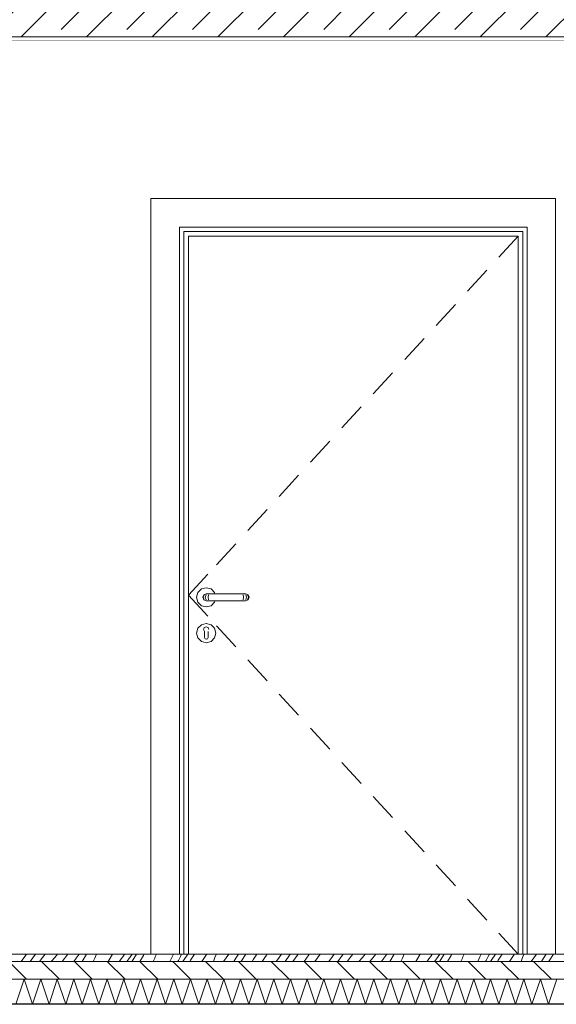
# Model space of a CAD drawing. Header units: millimetres. Extents: x 92668 to 123324, y -8921 to 14506.
# Tile 59 of 133: x 101138 to 102641, y 8530 to 11288. Entities that reach past the tile are written whole.
import ezdxf

# ---------------------------------------------------------------- set-up
doc = ezdxf.new("R2010")
doc.units = ezdxf.units.MM
doc.header["$MEASUREMENT"] = 0
doc.linetypes.add('Przerywana', pattern=[240, 120, -120])
doc.linetypes.add('Wipeout_Contour', pattern=[1000, 0, -1000])
for name, color, linetype, lineweight, true_color in [('0_Nr_pióra__85', 7, 'Continuous', 13, 0x80c2ff), ('Nowe_A-Wymiary-Zewnętrzne_Nr_pióra__45', 7, 'Continuous', 15, 0x40a5ff), ('Nowe_A-Wymiary-Zewnętrzne_Nr_pióra__85', 7, 'Continuous', 13, 0x80c2ff)]:
    doc.layers.add(name, color=color, linetype=linetype, lineweight=lineweight, true_color=true_color)
for name, color, linetype in [('Nowe_A-Posadzki', 7, 'Continuous'), ('Nowe_A-Stropy', 7, 'Continuous'), ('Nowe_A-Wymiary-Zewnętrzne', 7, 'Continuous'), ('Nowe_A-Ściany-Działowe', 7, 'Continuous'), ('Nowe_Drzwi Archicad', 7, 'Continuous')]:
    doc.layers.add(name, color=color, linetype=linetype)
for name, color, linetype, lineweight in [('Nowe_A-Posadzki_Nr_pióra__174', 7, 'Continuous', 5), ('Nowe_A-Posadzki_Nr_pióra__175', 7, 'Continuous', 5), ('Nowe_A-Posadzki_Nr_pióra__9', 7, 'Continuous', 13), ('Nowe_A-Stropy_Nr_pióra__29', 7, 'Continuous', 25), ('Nowe_A-Stropy_Nr_pióra__49', 7, 'Continuous', 15), ('Nowe_A-Stropy_Nr_pióra__9', 7, 'Continuous', 13), ('Nowe_A-Wymiary-Zewnętrzne_Nr_pióra__46', 5, 'Continuous', 15), ('Nowe_Drzwi Archicad_Nr_pióra__3', 7, 'Continuous', 13)]:
    doc.layers.add(name, color=color, linetype=linetype, lineweight=lineweight)
doc.styles.add('STYL_AUTOMATYCZNY_2', font='arial.ttf')
doc.dimstyles.new('STYL_AUTOMATYCZNY__1', dxfattribs={"dimtxt": 125, "dimasz": 47.5, "dimexe": 0.18, "dimexo": 20, "dimgap": 0, "dimtad": 1, "dimdec": 1, "dimlfac": 0.1, "dimzin": 0, "dimdsep": 46, "dimtxsty": 'STYL_AUTOMATYCZNY_2', "dimblk": 'ARROWHEAD_11', "dimblk1": 'ARROWHEAD_11', "dimblk2": 'ARROWHEAD_11', "dimcen": 0.09, "dimclrd": 256, "dimclre": 256, "dimclrt": 5, "dimadec": 1, "dimazin": 0, "dimtfac": 1, "dimtdec": 4, "dimtmove": 0, "dimatfit": 3, "dimfxl": 0, "dimtolj": 1, "dimtzin": 0, "dimarcsym": 0})

# ---------------------------------------------------------------- blocks, each defined once
blk = doc.blocks.new('ElemPrzekroju_35')
at = {"layer": 'Nowe_A-Stropy_Nr_pióra__29', "color": 7, "linetype": 'Continuous', "lineweight": 25, "flags": 128}
blk.add_lwpolyline([(107317.6, 8530), (103407.6, 8530), (103292.6, 8530), (99177.6, 8530), (99167.6, 8530)], dxfattribs=at)
blk = doc.blocks.new('ElemPrzekroju_39')
at = {"layer": 'Nowe_A-Stropy', "linetype": 'Continuous', "lineweight": 0, "true_color": 0x000000}
h = blk.add_hatch(dxfattribs=at)
h.set_pattern_fill('Beton_zbrojony', color=18, style=0, pattern_type=2)
h.set_pattern_definition([(45, (0, 0), (-91.92388, 91.92388), []), (45, (-45.96, 45.96), (-91.92388, 91.92388), [97.5, -32.5])])
h.paths.add_polyline_path([(99167.6, 11240), (99177.6, 11240), (103282.6, 11240), (103417.6, 11240), (107307.6, 11240), (107317.6, 11240), (107317.6, 11440), (99167.6, 11440)])
h = blk.add_hatch(dxfattribs=at)
h.set_pattern_fill('Tynk', color=18, style=0, pattern_type=2)
h.set_pattern_definition([(0, (0, 0), (0, 86.60254), [0, -50]), (0, (25, 43.3), (0, 86.60254), [0, -50])])
h.paths.add_polyline_path([(99177.6, 11230), (103282.6, 11230), (103282.6, 11240), (99177.6, 11240)])
at = {"layer": 'Nowe_A-Stropy_Nr_pióra__49', "color": 7, "linetype": 'Continuous', "lineweight": 15}
blk.add_line((103282.6, 11230), (99177.6, 11230), dxfattribs=at)
at = {"layer": 'Nowe_A-Stropy_Nr_pióra__9', "color": 7, "linetype": 'Continuous', "lineweight": 13}
blk.add_line((103282.6, 11240), (99177.6, 11240), dxfattribs=at)
blk = doc.blocks.new('ElemPrzekroju_78')
at = {"color": 254, "linetype": 'Wipeout_Contour', "lineweight": 0, "ltscale": 1215685.37890282}
blk.add_wipeout([(99177.6, 11230), (99177.6, 9595), (99207.6, 9595), (99207.6, 9570), (99177.6, 9570), (99177.6, 8670), (101505.6, 8670), (101505.6, 10787), (102639.6, 10787), (102639.6, 8670), (103282.6, 8670), (103282.6, 11230)], dxfattribs=at).dxf.layer = 'Nowe_A-Ściany-Działowe'
blk = doc.blocks.new('ElemPrzekroju_79')
at = {"layer": 'Nowe_Drzwi Archicad_Nr_pióra__3', "color": 7, "linetype": 'Continuous', "lineweight": 13}
for p, q in [((102446.7, 10586.3), (102392.5, 10527.3)), ((102358.7, 10490.5), (102304.6, 10431.6)), ((102270.8, 10394.8), (102216.7, 10335.9)), ((102182.8, 10299), (102128.7, 10240.1)), ((102094.9, 10203.3), (102040.8, 10144.4)), ((102007, 10107.5), (101952.9, 10048.6)), ((101919, 10011.8), (101864.9, 9952.9)), ((101831.1, 9916.1), (101777, 9857.1)), ((101743.2, 9820.3), (101689, 9761.4)), ((101831.1, 9435.9), (101777, 9494.9)), ((101919, 9340.2), (101864.9, 9399.1)), ((102007, 9244.5), (101952.9, 9303.4)), ((102094.9, 9148.7), (102040.8, 9207.6)), ((102182.8, 9053), (102128.7, 9111.9)), ((102270.8, 8957.2), (102216.7, 9016.1)), ((102358.7, 8861.5), (102304.6, 8920.4)), ((102446.7, 8765.7), (102392.5, 8824.7))]:
    blk.add_line(p, q, dxfattribs=at)
at = {"color": 254, "linetype": 'Wipeout_Contour', "lineweight": 0, "ltscale": 408229.048141}
blk.add_wipeout([(101597.6, 10695), (101585.6, 10707), (101585.6, 8670), (101597.6, 8670)], dxfattribs=at).dxf.layer = 'Nowe_Drzwi Archicad'
at = {"color": 254, "linetype": 'Wipeout_Contour', "lineweight": 0, "ltscale": 412059.657573}
blk.add_wipeout([(102547.6, 10695), (102547.6, 8670), (102559.6, 8670), (102559.6, 10707)], dxfattribs=at).dxf.layer = 'Nowe_Drzwi Archicad'
at = {"color": 254, "linetype": 'Wipeout_Contour', "lineweight": 0, "ltscale": 1940282.730424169}
blk.add_wipeout([(101637.2, 9683.5), (101633.6, 9670), (101637.2, 9656.5), (101647.1, 9646.6), (101660.6, 9643), (101674.1, 9646.6), (101684, 9656.5), (101684.9, 9660), (101660.6, 9660), (101653.5, 9662.9), (101650.6, 9670), (101653.5, 9677.1), (101660.6, 9680), (101675.6, 9680), (101684.9, 9680), (101684, 9683.5), (101674.1, 9693.4), (101660.6, 9697), (101647.1, 9693.4)], dxfattribs=at).dxf.layer = 'Nowe_Drzwi Archicad'
at = {"color": 254, "linetype": 'Wipeout_Contour', "lineweight": 0, "ltscale": 612728.367419}
blk.add_wipeout([(101668.1, 9579.7), (101665.6, 9574.4), (101665.6, 9572.9), (101683.9, 9583.4), (101674.1, 9593.3), (101667.3, 9581.6)], dxfattribs=at).dxf.layer = 'Nowe_Drzwi Archicad'
at = {"color": 254, "linetype": 'Wipeout_Contour', "lineweight": 0, "ltscale": 410528.057229}
blk.add_wipeout([(102559.6, 10707), (101585.6, 10707), (101597.6, 10695), (102547.6, 10695)], dxfattribs=at).dxf.layer = 'Nowe_Drzwi Archicad'
at = {"color": 254, "linetype": 'Wipeout_Contour', "lineweight": 0, "ltscale": 408445.796155}
blk.add_wipeout([(101652.3, 9670), (101650.6, 9670), (101653.5, 9662.9), (101655.1, 9662.9)], dxfattribs=at).dxf.layer = 'Nowe_Drzwi Archicad'
at = {"color": 254, "linetype": 'Wipeout_Contour', "lineweight": 0, "ltscale": 408501.772001}
blk.add_wipeout([(101665.6, 9572.9), (101665.6, 9570), (101687.5, 9570), (101683.9, 9583.4)], dxfattribs=at).dxf.layer = 'Nowe_Drzwi Archicad'
at = {"color": 254, "linetype": 'Wipeout_Contour', "lineweight": 0, "ltscale": 408055.565546}
blk.add_wipeout([(101505.6, 8670), (101585.6, 8670), (101585.6, 10707), (101505.6, 10787)], dxfattribs=at).dxf.layer = 'Nowe_Drzwi Archicad'
at = {"color": 254, "linetype": 'Wipeout_Contour', "lineweight": 0, "ltscale": 412252.407159}
blk.add_wipeout([(102639.6, 10787), (102559.6, 10707), (102559.6, 8670), (102639.6, 8670)], dxfattribs=at).dxf.layer = 'Nowe_Drzwi Archicad'
at = {"color": 254, "linetype": 'Wipeout_Contour', "lineweight": 0, "ltscale": 408469.690015}
blk.add_wipeout([(101660.6, 9680), (101653.5, 9677.1), (101655.1, 9677.1), (101661.7, 9680)], dxfattribs=at).dxf.layer = 'Nowe_Drzwi Archicad'
at = {"color": 254, "linetype": 'Wipeout_Contour', "lineweight": 0, "ltscale": 408463.223826}
blk.add_wipeout([(101653.5, 9662.9), (101660.6, 9660), (101661.7, 9660), (101655.1, 9662.9)], dxfattribs=at).dxf.layer = 'Nowe_Drzwi Archicad'
at = {"color": 254, "linetype": 'Wipeout_Contour', "lineweight": 0, "ltscale": 408498.857554}
blk.add_wipeout([(101665.6, 9570), (101665.6, 9567.1), (101683.9, 9556.5), (101687.5, 9570)], dxfattribs=at).dxf.layer = 'Nowe_Drzwi Archicad'
at = {"color": 254, "linetype": 'Wipeout_Contour', "lineweight": 0, "ltscale": 410547.323593}
blk.add_wipeout([(101505.6, 10787), (101585.6, 10707), (102559.6, 10707), (102639.6, 10787)], dxfattribs=at).dxf.layer = 'Nowe_Drzwi Archicad'
at = {"color": 254, "linetype": 'Wipeout_Contour', "lineweight": 0, "ltscale": 408272.33562}
blk.add_wipeout([(101597.6, 8670), (101610.6, 8670), (101610.6, 10670), (101597.6, 10670)], dxfattribs=at).dxf.layer = 'Nowe_Drzwi Archicad'
at = {"color": 254, "linetype": 'Wipeout_Contour', "lineweight": 0, "ltscale": 412003.455764}
blk.add_wipeout([(102534.6, 8670), (102547.6, 8670), (102547.6, 10670), (102534.6, 10670)], dxfattribs=at).dxf.layer = 'Nowe_Drzwi Archicad'
at = {"color": 254, "linetype": 'Wipeout_Contour', "lineweight": 0, "ltscale": 408448.474644}
blk.add_wipeout([(101653.5, 9677.1), (101650.6, 9670), (101652.3, 9670), (101655.1, 9677.1)], dxfattribs=at).dxf.layer = 'Nowe_Drzwi Archicad'
at = {"color": 254, "linetype": 'Wipeout_Contour', "lineweight": 0, "ltscale": 510585.149565}
blk.add_wipeout([(101666, 9585.1), (101667.3, 9581.6), (101674.1, 9593.3), (101660.6, 9596.9), (101660.6, 9587.4)], dxfattribs=at).dxf.layer = 'Nowe_Drzwi Archicad'
at = {"color": 254, "linetype": 'Wipeout_Contour', "lineweight": 0, "ltscale": 408482.792114}
blk.add_wipeout([(101665.6, 9567.1), (101665.6, 9561.3), (101674.1, 9546.7), (101683.9, 9556.5)], dxfattribs=at).dxf.layer = 'Nowe_Drzwi Archicad'
at = {"layer": 'Nowe_Drzwi Archicad_Nr_pióra__3', "color": 7, "linetype": 'Continuous', "lineweight": 13}
for p, q in [((101505.6, 10787), (101505.6, 8670)), ((102639.6, 10787), (101505.6, 10787)), ((102639.6, 8670), (102639.6, 10787)), ((101637.2, 9683.5), (101633.6, 9670)), ((101633.6, 9670), (101637.2, 9656.5)), ((102534.6, 8670), (102480.5, 8728.9))]:
    blk.add_line(p, q, dxfattribs=at)
at = {"color": 254, "linetype": 'Wipeout_Contour', "lineweight": 0, "ltscale": 821037.880952}
blk.add_wipeout([(101597.6, 10695), (101597.6, 10670), (101610.6, 10670), (101610.6, 10682), (102534.6, 10682), (102534.6, 10670), (102547.6, 10670), (102547.6, 10695)], dxfattribs=at).dxf.layer = 'Nowe_Drzwi Archicad'
at = {"color": 254, "linetype": 'Wipeout_Contour', "lineweight": 0, "ltscale": 408459.238269}
blk.add_wipeout([(101657.8, 9670), (101652.3, 9670), (101655.1, 9662.9), (101659.9, 9662.9)], dxfattribs=at).dxf.layer = 'Nowe_Drzwi Archicad'
at = {"color": 254, "linetype": 'Wipeout_Contour', "lineweight": 0, "ltscale": 408520.433545}
blk.add_wipeout([(101684, 9583.5), (101674.1, 9593.4), (101674.1, 9593.3), (101683.9, 9583.4)], dxfattribs=at).dxf.layer = 'Nowe_Drzwi Archicad'
at = {"color": 254, "linetype": 'Wipeout_Contour', "lineweight": 0, "ltscale": 612678.373322}
blk.add_wipeout([(101660.6, 9543.1), (101674.1, 9546.7), (101665.6, 9561.3), (101665.6, 9557.5), (101664.1, 9554), (101660.6, 9552.5)], dxfattribs=at).dxf.layer = 'Nowe_Drzwi Archicad'
at = {"layer": 'Nowe_Drzwi Archicad_Nr_pióra__3', "color": 7, "linetype": 'Continuous', "lineweight": 13}
for p, q in [((101585.6, 8670), (101585.6, 10707)), ((101585.6, 10707), (102559.6, 10707)), ((102559.6, 10707), (102559.6, 8670)), ((101597.6, 8670), (101597.6, 10695)), ((101597.6, 10695), (102547.6, 10695)), ((101610.6, 8670), (101610.6, 10682)), ((101610.6, 10682), (102534.6, 10682)), ((102534.6, 10682), (102480.5, 10623.1)), ((102534.6, 10682), (102534.6, 8670)), ((102547.6, 10695), (102547.6, 8670))]:
    blk.add_line(p, q, dxfattribs=at)
at = {"color": 254, "linetype": 'Wipeout_Contour', "lineweight": 0, "ltscale": 408480.29426}
blk.add_wipeout([(101655.1, 9677.1), (101659.9, 9677.1), (101665, 9680), (101661.7, 9680)], dxfattribs=at).dxf.layer = 'Nowe_Drzwi Archicad'
at = {"color": 254, "linetype": 'Wipeout_Contour', "lineweight": 0, "ltscale": 408473.828235}
blk.add_wipeout([(101655.1, 9662.9), (101661.7, 9660), (101665, 9660), (101659.9, 9662.9)], dxfattribs=at).dxf.layer = 'Nowe_Drzwi Archicad'
at = {"color": 254, "linetype": 'Wipeout_Contour', "lineweight": 0, "ltscale": 510533.088343}
blk.add_wipeout([(101655.2, 9585.1), (101660.6, 9587.4), (101660.6, 9596.9), (101647.2, 9593.3), (101653.9, 9581.6)], dxfattribs=at).dxf.layer = 'Nowe_Drzwi Archicad'
at = {"color": 254, "linetype": 'Wipeout_Contour', "lineweight": 0, "ltscale": 408542.88534}
blk.add_wipeout([(101687.6, 9570), (101684, 9583.5), (101683.9, 9583.4), (101687.5, 9570)], dxfattribs=at).dxf.layer = 'Nowe_Drzwi Archicad'
at = {"color": 254, "linetype": 'Wipeout_Contour', "lineweight": 0, "ltscale": 408461.916674}
blk.add_wipeout([(101652.3, 9670), (101657.8, 9670), (101659.9, 9677.1), (101655.1, 9677.1)], dxfattribs=at).dxf.layer = 'Nowe_Drzwi Archicad'
at = {"color": 254, "linetype": 'Wipeout_Contour', "lineweight": 0, "ltscale": 408476.491897}
blk.add_wipeout([(101674.1, 9593.4), (101660.6, 9597), (101660.6, 9596.9), (101674.1, 9593.3)], dxfattribs=at).dxf.layer = 'Nowe_Drzwi Archicad'
at = {"color": 254, "linetype": 'Wipeout_Contour', "lineweight": 0, "ltscale": 408537.835547}
blk.add_wipeout([(101684, 9556.5), (101687.6, 9570), (101687.5, 9570), (101683.9, 9556.5)], dxfattribs=at).dxf.layer = 'Nowe_Drzwi Archicad'
at = {"color": 254, "linetype": 'Wipeout_Contour', "lineweight": 0, "ltscale": 408484.760311}
blk.add_wipeout([(101657.8, 9670), (101659.9, 9662.9), (101667.1, 9662.9), (101666, 9670)], dxfattribs=at).dxf.layer = 'Nowe_Drzwi Archicad'
at = {"color": 254, "linetype": 'Wipeout_Contour', "lineweight": 0, "ltscale": 408506.635206}
blk.add_wipeout([(101674.1, 9546.6), (101684, 9556.5), (101683.9, 9556.5), (101674.1, 9546.7)], dxfattribs=at).dxf.layer = 'Nowe_Drzwi Archicad'
at = {"layer": 'Nowe_Drzwi Archicad_Nr_pióra__3', "color": 7, "linetype": 'Continuous', "lineweight": 13}
for p, q in [((101687.6, 9570), (101684, 9583.5)), ((101743.2, 9531.7), (101689, 9590.6))]:
    blk.add_line(p, q, dxfattribs=at)
at = {"color": 254, "linetype": 'Wipeout_Contour', "lineweight": 0, "ltscale": 408500.264588}
blk.add_wipeout([(101665, 9680), (101659.9, 9677.1), (101667.1, 9677.1), (101669.9, 9680)], dxfattribs=at).dxf.layer = 'Nowe_Drzwi Archicad'
at = {"color": 254, "linetype": 'Wipeout_Contour', "lineweight": 0, "ltscale": 408493.798869}
blk.add_wipeout([(101659.9, 9662.9), (101665, 9660), (101669.9, 9660), (101667.1, 9662.9)], dxfattribs=at).dxf.layer = 'Nowe_Drzwi Archicad'
at = {"color": 254, "linetype": 'Wipeout_Contour', "lineweight": 0, "ltscale": 612622.66038}
blk.add_wipeout([(101647.2, 9546.7), (101660.6, 9543.1), (101660.6, 9552.5), (101657.1, 9554), (101655.6, 9557.5), (101655.6, 9561.3)], dxfattribs=at).dxf.layer = 'Nowe_Drzwi Archicad'
at = {"color": 254, "linetype": 'Wipeout_Contour', "lineweight": 0, "ltscale": 408487.438559}
blk.add_wipeout([(101659.9, 9677.1), (101657.8, 9670), (101666, 9670), (101667.1, 9677.1)], dxfattribs=at).dxf.layer = 'Nowe_Drzwi Archicad'
at = {"color": 254, "linetype": 'Wipeout_Contour', "lineweight": 0, "ltscale": 408457.640759}
blk.add_wipeout([(101660.6, 9543), (101674.1, 9546.6), (101674.1, 9546.7), (101660.6, 9543.1)], dxfattribs=at).dxf.layer = 'Nowe_Drzwi Archicad'
at = {"layer": 'Nowe_Drzwi Archicad_Nr_pióra__3', "color": 7, "linetype": 'Continuous', "lineweight": 13}
for p, q in [((101647.1, 9693.4), (101637.2, 9683.5)), ((101637.2, 9656.5), (101647.1, 9646.6)), ((101684, 9556.5), (101687.6, 9570))]:
    blk.add_line(p, q, dxfattribs=at)
at = {"color": 254, "linetype": 'Wipeout_Contour', "lineweight": 0, "ltscale": 408516.465203}
blk.add_wipeout([(101666, 9670), (101667.1, 9662.9), (101674.9, 9662.9), (101674.6, 9670)], dxfattribs=at).dxf.layer = 'Nowe_Drzwi Archicad'
at = {"color": 254, "linetype": 'Wipeout_Contour', "lineweight": 0, "ltscale": 408388.638641}
blk.add_wipeout([(101655.6, 9561.3), (101655.6, 9567.1), (101637.3, 9556.5), (101647.2, 9546.7)], dxfattribs=at).dxf.layer = 'Nowe_Drzwi Archicad'
at = {"color": 254, "linetype": 'Wipeout_Contour', "lineweight": 0, "ltscale": 408525.756124}
blk.add_wipeout([(101669.9, 9680), (101667.1, 9677.1), (101674.9, 9677.1), (101675.6, 9680)], dxfattribs=at).dxf.layer = 'Nowe_Drzwi Archicad'
at = {"color": 254, "linetype": 'Wipeout_Contour', "lineweight": 0, "ltscale": 408519.290797}
blk.add_wipeout([(101667.1, 9662.9), (101669.9, 9660), (101675.6, 9660), (101674.9, 9662.9)], dxfattribs=at).dxf.layer = 'Nowe_Drzwi Archicad'
at = {"color": 254, "linetype": 'Wipeout_Contour', "lineweight": 0, "ltscale": 612604.430052}
blk.add_wipeout([(101653.1, 9579.7), (101653.9, 9581.6), (101647.2, 9593.3), (101637.3, 9583.4), (101655.6, 9572.9), (101655.6, 9574.4)], dxfattribs=at).dxf.layer = 'Nowe_Drzwi Archicad'
at = {"color": 254, "linetype": 'Wipeout_Contour', "lineweight": 0, "ltscale": 408403.969482}
blk.add_wipeout([(101647.1, 9546.6), (101660.6, 9543), (101660.6, 9543.1), (101647.2, 9546.7)], dxfattribs=at).dxf.layer = 'Nowe_Drzwi Archicad'
at = {"layer": 'Nowe_Drzwi Archicad_Nr_pióra__3', "color": 7, "linetype": 'Continuous', "lineweight": 13}
for p, q in [((101660.6, 9697), (101647.1, 9693.4)), ((101647.1, 9646.6), (101660.6, 9643))]:
    blk.add_line(p, q, dxfattribs=at)
at = {"color": 254, "linetype": 'Wipeout_Contour', "lineweight": 0, "ltscale": 408519.143255}
blk.add_wipeout([(101667.1, 9677.1), (101666, 9670), (101674.6, 9670), (101674.9, 9677.1)], dxfattribs=at).dxf.layer = 'Nowe_Drzwi Archicad'
at = {"color": 254, "linetype": 'Wipeout_Contour', "lineweight": 0, "ltscale": 408422.822923}
blk.add_wipeout([(101660.6, 9597), (101647.1, 9593.4), (101647.2, 9593.3), (101660.6, 9596.9)], dxfattribs=at).dxf.layer = 'Nowe_Drzwi Archicad'
at = {"color": 254, "linetype": 'Wipeout_Contour', "lineweight": 0, "ltscale": 408360.016204}
blk.add_wipeout([(101637.2, 9556.5), (101647.1, 9546.6), (101647.2, 9546.7), (101637.3, 9556.5)], dxfattribs=at).dxf.layer = 'Nowe_Drzwi Archicad'
at = {"layer": 'Nowe_Drzwi Archicad_Nr_pióra__3', "color": 7, "linetype": 'Continuous', "lineweight": 13}
for p, q in [((101653.5, 9677.1), (101650.6, 9670)), ((101650.6, 9670), (101653.5, 9662.9)), ((101655.1, 9677.1), (101652.3, 9670)), ((101652.3, 9670), (101655.1, 9662.9)), ((101660.6, 9680), (101653.5, 9677.1)), ((101653.5, 9662.9), (101660.6, 9660)), ((101659.9, 9677.1), (101657.8, 9670)), ((101657.8, 9670), (101659.9, 9662.9))]:
    blk.add_line(p, q, dxfattribs=at)
at = {"color": 254, "linetype": 'Wipeout_Contour', "lineweight": 0, "ltscale": 408695.576216}
blk.add_wipeout([(101674.6, 9670), (101674.9, 9662.9), (101756.3, 9662.9), (101756.6, 9670)], dxfattribs=at).dxf.layer = 'Nowe_Drzwi Archicad'
at = {"color": 254, "linetype": 'Wipeout_Contour', "lineweight": 0, "ltscale": 408378.667055}
blk.add_wipeout([(101655.6, 9567.1), (101655.6, 9570), (101633.7, 9570), (101637.3, 9556.5)], dxfattribs=at).dxf.layer = 'Nowe_Drzwi Archicad'
at = {"color": 254, "linetype": 'Wipeout_Contour', "lineweight": 0, "ltscale": 408700.146919}
blk.add_wipeout([(101674.9, 9677.1), (101756.3, 9677.1), (101755.6, 9680), (101675.6, 9680)], dxfattribs=at).dxf.layer = 'Nowe_Drzwi Archicad'
at = {"color": 254, "linetype": 'Wipeout_Contour', "lineweight": 0, "ltscale": 408693.684341}
blk.add_wipeout([(101674.9, 9662.9), (101675.6, 9660), (101755.6, 9660), (101756.3, 9662.9)], dxfattribs=at).dxf.layer = 'Nowe_Drzwi Archicad'
at = {"color": 254, "linetype": 'Wipeout_Contour', "lineweight": 0, "ltscale": 408381.582659}
blk.add_wipeout([(101655.6, 9570), (101655.6, 9572.9), (101637.3, 9583.4), (101633.7, 9570)], dxfattribs=at).dxf.layer = 'Nowe_Drzwi Archicad'
at = {"layer": 'Nowe_Drzwi Archicad_Nr_pióra__3', "color": 7, "linetype": 'Continuous', "lineweight": 13}
for p, q in [((101674.1, 9693.4), (101660.6, 9697)), ((101660.6, 9643), (101674.1, 9646.6))]:
    blk.add_line(p, q, dxfattribs=at)
at = {"color": 254, "linetype": 'Wipeout_Contour', "lineweight": 0, "ltscale": 408698.253104}
blk.add_wipeout([(101674.9, 9677.1), (101674.6, 9670), (101756.6, 9670), (101756.3, 9677.1)], dxfattribs=at).dxf.layer = 'Nowe_Drzwi Archicad'
at = {"color": 254, "linetype": 'Wipeout_Contour', "lineweight": 0, "ltscale": 408373.819145}
blk.add_wipeout([(101647.1, 9593.4), (101637.2, 9583.5), (101637.3, 9583.4), (101647.2, 9593.3)], dxfattribs=at).dxf.layer = 'Nowe_Drzwi Archicad'
at = {"layer": 'Nowe_Drzwi Archicad_Nr_pióra__3', "color": 7, "linetype": 'Continuous', "lineweight": 13}
for p, q in [((101664.7, 9734.9), (101610.6, 9676)), ((101684, 9683.5), (101674.1, 9693.4)), ((101684.9, 9680), (101684, 9683.5)), ((101664.7, 9617.1), (101610.6, 9676)), ((101660.6, 9680), (101661.7, 9680)), ((101660.6, 9660), (101661.7, 9660)), ((101661.7, 9680), (101665, 9680)), ((101661.7, 9660), (101665, 9660)), ((101665, 9680), (101669.9, 9680)), ((101665, 9660), (101669.9, 9660)), ((101667.1, 9677.1), (101666, 9670)), ((101666, 9670), (101667.1, 9662.9)), ((101669.9, 9680), (101675.6, 9680)), ((101669.9, 9660), (101675.6, 9660)), ((101674.1, 9646.6), (101684, 9656.5)), ((101684, 9656.5), (101684.9, 9660))]:
    blk.add_line(p, q, dxfattribs=at)
at = {"color": 254, "linetype": 'Wipeout_Contour', "lineweight": 0, "ltscale": 408874.687507}
blk.add_wipeout([(101756.6, 9670), (101756.3, 9662.9), (101764.1, 9662.9), (101765.2, 9670)], dxfattribs=at).dxf.layer = 'Nowe_Drzwi Archicad'
at = {"color": 254, "linetype": 'Wipeout_Contour', "lineweight": 0, "ltscale": 1225320.79660443}
blk.add_wipeout([(101653.1, 9579.7), (101655.6, 9574.4), (101655.6, 9557.5), (101657.1, 9554), (101660.6, 9552.5), (101664.1, 9554), (101665.6, 9557.5), (101665.6, 9574.4), (101668.1, 9579.7), (101666, 9585.1), (101660.6, 9587.4), (101655.2, 9585.1)], dxfattribs=at).dxf.layer = 'Nowe_Drzwi Archicad'
at = {"color": 254, "linetype": 'Wipeout_Contour', "lineweight": 0, "ltscale": 408337.555077}
blk.add_wipeout([(101633.6, 9570), (101637.2, 9556.5), (101637.3, 9556.5), (101633.7, 9570)], dxfattribs=at).dxf.layer = 'Nowe_Drzwi Archicad'
at = {"layer": 'Nowe_Drzwi Archicad_Nr_pióra__3', "color": 7, "linetype": 'Continuous', "lineweight": 13}
for p, q in [((101653.9, 9581.6), (101653.1, 9579.7)), ((101653.1, 9579.7), (101655.6, 9574.4)), ((101655.2, 9585.1), (101653.9, 9581.6)), ((101660.6, 9587.4), (101655.2, 9585.1)), ((101655.6, 9574.4), (101655.6, 9572.9)), ((101655.6, 9572.9), (101655.6, 9570)), ((101674.1, 9593.4), (101660.6, 9597)), ((101666, 9585.1), (101660.6, 9587.4)), ((101665.6, 9572.9), (101665.6, 9574.4)), ((101665.6, 9572.9), (101665.6, 9570)), ((101667.3, 9581.6), (101666, 9585.1)), ((101668.1, 9579.7), (101667.3, 9581.6)), ((101684, 9583.5), (101674.1, 9593.4)), ((101647.1, 9546.6), (101660.6, 9543)), ((101655.6, 9570), (101655.6, 9567.1)), ((101655.6, 9567.1), (101655.6, 9561.3)), ((101655.6, 9561.3), (101655.6, 9557.5)), ((101655.6, 9557.5), (101657.1, 9554)), ((101657.1, 9554), (101660.6, 9552.5)), ((101660.6, 9552.5), (101664.1, 9554)), ((101660.6, 9543), (101674.1, 9546.6)), ((101664.1, 9554), (101665.6, 9557.5)), ((101665.6, 9570), (101665.6, 9567.1)), ((101665.6, 9567.1), (101665.6, 9561.3)), ((101665.6, 9561.3), (101665.6, 9557.5)), ((101674.1, 9546.6), (101684, 9556.5))]:
    blk.add_line(p, q, dxfattribs=at)
at = {"color": 254, "linetype": 'Wipeout_Contour', "lineweight": 0, "ltscale": 408874.537964}
blk.add_wipeout([(101755.6, 9680), (101756.3, 9677.1), (101764.1, 9677.1), (101761.3, 9680)], dxfattribs=at).dxf.layer = 'Nowe_Drzwi Archicad'
at = {"color": 254, "linetype": 'Wipeout_Contour', "lineweight": 0, "ltscale": 408868.078134}
blk.add_wipeout([(101756.3, 9662.9), (101755.6, 9660), (101761.3, 9660), (101764.1, 9662.9)], dxfattribs=at).dxf.layer = 'Nowe_Drzwi Archicad'
at = {"color": 254, "linetype": 'Wipeout_Contour', "lineweight": 0, "ltscale": 408342.607172}
blk.add_wipeout([(101637.2, 9583.5), (101633.6, 9570), (101633.7, 9570), (101637.3, 9583.4)], dxfattribs=at).dxf.layer = 'Nowe_Drzwi Archicad'
at = {"layer": 'Nowe_Drzwi Archicad_Nr_pióra__3', "color": 7, "linetype": 'Continuous', "lineweight": 13}
for p, q in [((101637.2, 9583.5), (101633.6, 9570)), ((101647.1, 9593.4), (101637.2, 9583.5)), ((101660.6, 9597), (101647.1, 9593.4)), ((101633.6, 9570), (101637.2, 9556.5)), ((101637.2, 9556.5), (101647.1, 9546.6))]:
    blk.add_line(p, q, dxfattribs=at)
at = {"color": 254, "linetype": 'Wipeout_Contour', "lineweight": 0, "ltscale": 408877.36323}
blk.add_wipeout([(101756.3, 9677.1), (101756.6, 9670), (101765.2, 9670), (101764.1, 9677.1)], dxfattribs=at).dxf.layer = 'Nowe_Drzwi Archicad'
at = {"color": 254, "linetype": 'Wipeout_Contour', "lineweight": 0, "ltscale": 408906.392674}
blk.add_wipeout([(101765.2, 9670), (101764.1, 9662.9), (101771.3, 9662.9), (101773.4, 9670)], dxfattribs=at).dxf.layer = 'Nowe_Drzwi Archicad'
at = {"color": 254, "linetype": 'Wipeout_Contour', "lineweight": 0, "ltscale": 408900.029714}
blk.add_wipeout([(101761.3, 9680), (101764.1, 9677.1), (101771.3, 9677.1), (101766.2, 9680)], dxfattribs=at).dxf.layer = 'Nowe_Drzwi Archicad'
at = {"color": 254, "linetype": 'Wipeout_Contour', "lineweight": 0, "ltscale": 408893.570275}
blk.add_wipeout([(101764.1, 9662.9), (101761.3, 9660), (101766.2, 9660), (101771.3, 9662.9)], dxfattribs=at).dxf.layer = 'Nowe_Drzwi Archicad'
at = {"color": 254, "linetype": 'Wipeout_Contour', "lineweight": 0, "ltscale": 408909.068202}
blk.add_wipeout([(101764.1, 9677.1), (101765.2, 9670), (101773.4, 9670), (101771.3, 9677.1)], dxfattribs=at).dxf.layer = 'Nowe_Drzwi Archicad'
at = {"color": 254, "linetype": 'Wipeout_Contour', "lineweight": 0, "ltscale": 408931.914972}
blk.add_wipeout([(101773.4, 9670), (101771.3, 9662.9), (101776.1, 9662.9), (101778.9, 9670)], dxfattribs=at).dxf.layer = 'Nowe_Drzwi Archicad'
at = {"color": 254, "linetype": 'Wipeout_Contour', "lineweight": 0, "ltscale": 408920.000233}
blk.add_wipeout([(101766.2, 9680), (101771.3, 9677.1), (101776.1, 9677.1), (101769.5, 9680)], dxfattribs=at).dxf.layer = 'Nowe_Drzwi Archicad'
at = {"color": 254, "linetype": 'Wipeout_Contour', "lineweight": 0, "ltscale": 408913.541099}
blk.add_wipeout([(101766.2, 9660), (101769.5, 9660), (101776.1, 9662.9), (101771.3, 9662.9)], dxfattribs=at).dxf.layer = 'Nowe_Drzwi Archicad'
at = {"layer": 'Nowe_Drzwi Archicad_Nr_pióra__3', "color": 7, "linetype": 'Continuous', "lineweight": 13}
for p, q in [((101675.6, 9680), (101755.6, 9680)), ((101675.6, 9660), (101755.6, 9660))]:
    blk.add_line(p, q, dxfattribs=at)
at = {"color": 254, "linetype": 'Wipeout_Contour', "lineweight": 0, "ltscale": 408934.590343}
blk.add_wipeout([(101771.3, 9677.1), (101773.4, 9670), (101778.9, 9670), (101776.1, 9677.1)], dxfattribs=at).dxf.layer = 'Nowe_Drzwi Archicad'
at = {"color": 254, "linetype": 'Wipeout_Contour', "lineweight": 0, "ltscale": 408945.357239}
blk.add_wipeout([(101776.1, 9662.9), (101777.7, 9662.9), (101780.6, 9670), (101778.9, 9670)], dxfattribs=at).dxf.layer = 'Nowe_Drzwi Archicad'
at = {"color": 254, "linetype": 'Wipeout_Contour', "lineweight": 0, "ltscale": 408930.60459}
blk.add_wipeout([(101769.5, 9680), (101776.1, 9677.1), (101777.7, 9677.1), (101770.6, 9680)], dxfattribs=at).dxf.layer = 'Nowe_Drzwi Archicad'
at = {"color": 254, "linetype": 'Wipeout_Contour', "lineweight": 0, "ltscale": 408924.145619}
blk.add_wipeout([(101776.1, 9662.9), (101769.5, 9660), (101770.6, 9660), (101777.7, 9662.9)], dxfattribs=at).dxf.layer = 'Nowe_Drzwi Archicad'
at = {"layer": 'Nowe_Drzwi Archicad_Nr_pióra__3', "color": 7, "linetype": 'Continuous', "lineweight": 13}
for p, q in [((101755.6, 9680), (101761.3, 9680)), ((101755.6, 9660), (101761.3, 9660))]:
    blk.add_line(p, q, dxfattribs=at)
at = {"color": 254, "linetype": 'Wipeout_Contour', "lineweight": 0, "ltscale": 408948.032527}
blk.add_wipeout([(101777.7, 9677.1), (101776.1, 9677.1), (101778.9, 9670), (101780.6, 9670)], dxfattribs=at).dxf.layer = 'Nowe_Drzwi Archicad'
at = {"layer": 'Nowe_Drzwi Archicad_Nr_pióra__3', "color": 7, "linetype": 'Continuous', "lineweight": 13}
for p, q in [((101761.3, 9680), (101766.2, 9680)), ((101761.3, 9660), (101766.2, 9660)), ((101764.1, 9677.1), (101765.2, 9670)), ((101765.2, 9670), (101764.1, 9662.9)), ((101766.2, 9680), (101769.5, 9680)), ((101766.2, 9660), (101769.5, 9660)), ((101769.5, 9680), (101770.6, 9680)), ((101769.5, 9660), (101770.6, 9660)), ((101770.6, 9680), (101777.7, 9677.1)), ((101777.7, 9662.9), (101770.6, 9660)), ((101771.3, 9677.1), (101773.4, 9670)), ((101773.4, 9670), (101771.3, 9662.9)), ((101776.1, 9677.1), (101778.9, 9670)), ((101778.9, 9670), (101776.1, 9662.9)), ((101777.7, 9677.1), (101780.6, 9670)), ((101780.6, 9670), (101777.7, 9662.9))]:
    blk.add_line(p, q, dxfattribs=at)
blk = doc.blocks.new('*X244')
at = {"layer": 'Nowe_A-Posadzki_Nr_pióra__175', "color": 7, "linetype": 'Continuous', "lineweight": 5}
for p, q in [((101142.3, 8650), (101152.3, 8664.1)), ((101152.3, 8664.1), (101156.5, 8670)), ((101167.3, 8650), (101182.2, 8670)), ((101193, 8650), (101205.8, 8666)), ((101205.8, 8666), (101209, 8670)), ((101227, 8650.4), (101236.4, 8661.5)), ((101236.4, 8661.5), (101243.8, 8670)), ((101256.4, 8650), (101273.2, 8670)), ((101296.4, 8659), (101304.3, 8670)), ((101313.3, 8650), (101325.4, 8670)), ((101348, 8659), (101352, 8669)), ((101352, 8669), (101352.3, 8670)), ((101388.7, 8654.3), (101397.9, 8670)), ((101422.5, 8657.3), (101426.7, 8662.8)), ((101426.7, 8662.8), (101430.8, 8668.3)), ((101431.9, 8670), (101430.8, 8668.3)), ((101443.8, 8657.5), (101453, 8670)), ((101453.4, 8651), (101465.5, 8670)), ((101474.6, 8650), (101484.8, 8667)), ((101484.8, 8667), (101486.6, 8670)), ((101516.1, 8659.5), (101517.7, 8663.1)), ((101517.7, 8663.1), (101519.5, 8666.6)), ((101519.5, 8666.6), (101521.3, 8670)), ((101565.5, 8662.6), (101559, 8650)), ((101568.9, 8670), (101565.5, 8662.6)), ((101588.4, 8663.5), (101582.7, 8652.6)), ((101591.7, 8670), (101588.4, 8663.5)), ((101596.8, 8652.5), (101608.6, 8670)), ((101616.8, 8653.3), (101627.9, 8670)), ((101654.1, 8658.4), (101661.4, 8669.5)), ((101661.4, 8669.5), (101661.8, 8670)), ((101685.2, 8664.2), (101680.9, 8650)), ((101685.2, 8664.2), (101688.9, 8670)), ((101709.3, 8650), (101723.5, 8670)), ((101743.3, 8658.9), (101750.6, 8670)), ((101759.1, 8651.8), (101771.3, 8670)), ((101793, 8656.1), (101802.1, 8670)), ((101823, 8658.5), (101831, 8670)), ((101859.8, 8654.2), (101871, 8670)), ((101881.6, 8650), (101893.7, 8667.4)), ((101893.7, 8667.4), (101895.6, 8670)), ((101903.6, 8650), (101918.2, 8670)), ((101934.5, 8650), (101948.4, 8668.7)), ((101948.4, 8668.7), (101949.4, 8670)), ((101964.5, 8650.3), (101979.5, 8670)), ((102004.4, 8650), (102014.4, 8664.1)), ((102014.4, 8664.1), (102018.6, 8670)), ((102029.4, 8650), (102044.3, 8670)), ((102055.1, 8650), (102067.9, 8666)), ((102067.9, 8666), (102071.1, 8670)), ((102089.1, 8650.4), (102098.5, 8661.5)), ((102098.5, 8661.5), (102106, 8670)), ((102118.5, 8650), (102135.3, 8670)), ((102158.5, 8659), (102166.4, 8670)), ((102175.4, 8650), (102187.5, 8670)), ((102210.1, 8659), (102214.1, 8669)), ((102214.1, 8669), (102214.4, 8670)), ((102250.8, 8654.3), (102260, 8670)), ((102284.6, 8657.3), (102288.8, 8662.8)), ((102288.8, 8662.8), (102292.9, 8668.3)), ((102294, 8670), (102292.9, 8668.3)), ((102305.9, 8657.5), (102315.1, 8670)), ((102315.5, 8651), (102327.6, 8670)), ((102336.7, 8650), (102346.9, 8667)), ((102346.9, 8667), (102348.7, 8670)), ((102378.2, 8659.5), (102379.8, 8663.1)), ((102379.8, 8663.1), (102381.6, 8666.6)), ((102381.6, 8666.6), (102383.4, 8670)), ((102427.6, 8662.6), (102421.1, 8650)), ((102431, 8670), (102427.6, 8662.6)), ((102450.5, 8663.5), (102444.8, 8652.6)), ((102453.8, 8670), (102450.5, 8663.5)), ((102458.9, 8652.5), (102470.7, 8670)), ((102478.9, 8653.3), (102490, 8670)), ((102516.2, 8658.4), (102523.5, 8669.5)), ((102523.5, 8669.5), (102523.9, 8670)), ((102547.3, 8664.2), (102543, 8650)), ((102547.3, 8664.2), (102551, 8670)), ((102571.4, 8650), (102585.6, 8670)), ((102605.4, 8658.9), (102612.7, 8670)), ((102621.2, 8651.8), (102633.4, 8670)), ((101226.6, 8650), (101227, 8650.4)), ((101290, 8650), (101296.4, 8659)), ((101343.8, 8650), (101348, 8659)), ((101385.8, 8650), (101388.7, 8654.3)), ((101416.8, 8650), (101418.3, 8651.9)), ((101418.3, 8651.9), (101422.5, 8657.3)), ((101438.4, 8650), (101443.8, 8657.5)), ((101452.7, 8650), (101453.4, 8651)), ((101512.5, 8650), (101513.2, 8652.1)), ((101513.2, 8652.1), (101514.6, 8655.8)), ((101514.6, 8655.8), (101516.1, 8659.5)), ((101582.7, 8652.6), (101581.2, 8650)), ((101595.1, 8650), (101596.8, 8652.5)), ((101614.7, 8650), (101616.8, 8653.3)), ((101648.6, 8650), (101654.1, 8658.4)), ((101737.5, 8650), (101743.3, 8658.9)), ((101757.9, 8650), (101759.1, 8651.8)), ((101789.1, 8650), (101793, 8656.1)), ((101817.4, 8650), (101823, 8658.5)), ((101856.8, 8650), (101859.8, 8654.2)), ((101964.3, 8650), (101964.5, 8650.3)), ((102088.7, 8650), (102089.1, 8650.4)), ((102152.1, 8650), (102158.5, 8659)), ((102205.9, 8650), (102210.1, 8659)), ((102247.9, 8650), (102250.8, 8654.3)), ((102278.9, 8650), (102280.4, 8651.9)), ((102280.4, 8651.9), (102284.6, 8657.3)), ((102300.5, 8650), (102305.9, 8657.5)), ((102314.9, 8650), (102315.5, 8651)), ((102374.6, 8650), (102375.3, 8652.1)), ((102375.3, 8652.1), (102376.7, 8655.8)), ((102376.7, 8655.8), (102378.2, 8659.5)), ((102444.8, 8652.6), (102443.3, 8650)), ((102457.2, 8650), (102458.9, 8652.5)), ((102476.8, 8650), (102478.9, 8653.3)), ((102510.7, 8650), (102516.2, 8658.4)), ((102599.6, 8650), (102605.4, 8658.9)), ((102620, 8650), (102621.2, 8651.8))]:
    blk.add_line(p, q, dxfattribs=at)
blk = doc.blocks.new('*X245')
at = {"layer": 'Nowe_A-Posadzki_Nr_pióra__174', "color": 7, "linetype": 'Continuous', "lineweight": 5}
for p, q in [((101126.7, 8530), (101150, 8600)), ((101150, 8600), (101173.3, 8530)), ((101173.3, 8530), (101196.7, 8600)), ((101196.7, 8600), (101220, 8530)), ((101220, 8530), (101243.3, 8600)), ((101243.3, 8600), (101266.7, 8530)), ((101266.7, 8530), (101290, 8600)), ((101290, 8600), (101313.3, 8530)), ((101313.3, 8530), (101336.7, 8600)), ((101336.7, 8600), (101360, 8530)), ((101360, 8530), (101383.3, 8600)), ((101383.3, 8600), (101406.7, 8530)), ((101406.7, 8530), (101430, 8600)), ((101430, 8600), (101453.3, 8530)), ((101453.3, 8530), (101476.7, 8600)), ((101476.7, 8600), (101500, 8530)), ((101500, 8530), (101523.3, 8600)), ((101523.3, 8600), (101546.7, 8530)), ((101546.7, 8530), (101570, 8600)), ((101570, 8600), (101593.3, 8530)), ((101593.3, 8530), (101616.7, 8600)), ((101616.7, 8600), (101640, 8530)), ((101640, 8530), (101663.3, 8600)), ((101663.3, 8600), (101686.7, 8530)), ((101686.7, 8530), (101710, 8600)), ((101710, 8600), (101733.3, 8530)), ((101733.3, 8530), (101756.7, 8600)), ((101756.7, 8600), (101780, 8530)), ((101780, 8530), (101803.3, 8600)), ((101803.3, 8600), (101826.7, 8530)), ((101826.7, 8530), (101850, 8600)), ((101850, 8600), (101873.3, 8530)), ((101873.3, 8530), (101896.7, 8600)), ((101896.7, 8600), (101920, 8530)), ((101920, 8530), (101943.3, 8600)), ((101943.3, 8600), (101966.7, 8530)), ((101966.7, 8530), (101990, 8600)), ((101990, 8600), (102013.3, 8530)), ((102013.3, 8530), (102036.7, 8600)), ((102036.7, 8600), (102060, 8530)), ((102060, 8530), (102083.3, 8600)), ((102083.3, 8600), (102106.7, 8530)), ((102106.7, 8530), (102130, 8600)), ((102130, 8600), (102153.3, 8530)), ((102153.3, 8530), (102176.7, 8600)), ((102176.7, 8600), (102200, 8530)), ((102200, 8530), (102223.3, 8600)), ((102223.3, 8600), (102246.7, 8530)), ((102246.7, 8530), (102270, 8600)), ((102270, 8600), (102293.3, 8530)), ((102293.3, 8530), (102316.7, 8600)), ((102316.7, 8600), (102340, 8530)), ((102340, 8530), (102363.3, 8600)), ((102363.3, 8600), (102386.7, 8530)), ((102386.7, 8530), (102410, 8600)), ((102410, 8600), (102433.3, 8530)), ((102433.3, 8530), (102456.7, 8600)), ((102456.7, 8600), (102480, 8530)), ((102480, 8530), (102503.3, 8600)), ((102503.3, 8600), (102526.7, 8530)), ((102526.7, 8530), (102550, 8600)), ((102550, 8600), (102573.3, 8530)), ((102573.3, 8530), (102596.7, 8600)), ((102596.7, 8600), (102620, 8530)), ((102620, 8530), (102643.3, 8600))]:
    blk.add_line(p, q, dxfattribs=at)
blk = doc.blocks.new('ElemPrzekroju_183')
at = {"layer": 'Nowe_A-Posadzki', "linetype": 'Continuous', "lineweight": 0, "true_color": 0x000000}
h = blk.add_hatch(dxfattribs=at)
h.set_pattern_fill('Cegła_zwykła', color=18, style=0, pattern_type=2)
h.set_pattern_definition([(135, (0, 0), (45.96194, 45.96194), [])])
h.paths.add_polyline_path([(99177.6, 8650), (99177.6, 8600), (103292.6, 8600), (103292.6, 8650)])
at = {"layer": 'Nowe_A-Posadzki_Nr_pióra__9', "color": 7, "linetype": 'Continuous', "lineweight": 13}
for p, q in [((103282.6, 8670), (99177.6, 8670)), ((103292.6, 8650), (99177.6, 8650)), ((103292.6, 8600), (99177.6, 8600))]:
    blk.add_line(p, q, dxfattribs=at)
at = {"layer": 'Nowe_A-Posadzki', "lineweight": 0}
for name in ['*X244', '*X245']:
    blk.add_blockref(name, (0, 0), dxfattribs=at)
blk = doc.blocks.new('*D414')
at = {"layer": 'Nowe_A-Wymiary-Zewnętrzne_Nr_pióra__45', "linetype": 'Continuous', "lineweight": 15, "true_color": 0x40a5ff}
for points in [[(119555.9, 12845), (119556.9, 12840.2), (119559.6, 12836.2), (119563.6, 12833.5), (119568.4, 12832.5), (119573.2, 12833.5), (119577.3, 12836.2), (119580, 12840.2), (119580.9, 12845), (119580, 12849.8), (119577.3, 12853.8), (119573.2, 12856.5), (119568.4, 12857.5), (119563.6, 12856.5), (119559.6, 12853.8), (119556.9, 12849.8)], [(119555.9, -450), (119556.9, -454.8), (119559.6, -458.8), (119563.6, -461.5), (119568.4, -462.5), (119573.2, -461.5), (119577.3, -458.8), (119580, -454.8), (119580.9, -450), (119580, -445.2), (119577.3, -441.2), (119573.2, -438.5), (119568.4, -437.5), (119563.6, -438.5), (119559.6, -441.2), (119556.9, -445.2)]]:
    blk.add_hatch(color=161, dxfattribs=at).paths.add_polyline_path(points)
at = {"layer": 'Nowe_A-Wymiary-Zewnętrzne_Nr_pióra__45', "color": 161, "linetype": 'Continuous', "lineweight": 15, "true_color": 0x40a5ff}
for centre in [(119568.4, 12845), (119568.4, -450)]:
    blk.add_circle(centre, 12.5, dxfattribs=at)
at = {"layer": 'Nowe_A-Wymiary-Zewnętrzne_Nr_pióra__85', "color": 151, "linetype": 'Continuous', "lineweight": 13, "true_color": 0x80c2ff}
for p, q in [((119568.4, 12857.5), (119568.4, 12870)), ((119555.9, 12845), (119521.5, 12845)), ((119568.4, -437.5), (119568.4, 12832.5)), ((119615.3, 12845), (119580.9, 12845)), ((119555.9, -450), (119521.5, -450)), ((119568.4, -475), (119568.4, -462.5)), ((119615.3, -450), (119580.9, -450))]:
    blk.add_line(p, q, dxfattribs=at)
at = {"layer": 'Nowe_A-Wymiary-Zewnętrzne_Nr_pióra__46', "color": 5, "lineweight": 15, "insert": (119543.4, 5911.5), "char_height": 125, "attachment_point": 7, "rotation": 90, "style": 'STYL_AUTOMATYCZNY_2'}
blk.add_mtext('\\A1;{\\pql;\\fArial|b0|i0|c238|p0;\\W1.000000;1\xa0329,5}', dxfattribs=at)
blk = doc.blocks.new('ARROWHEAD_11')
at = {"color": 0, "linetype": 'Continuous', "lineweight": 0}
blk.add_line((0, 0), (-1, 0), dxfattribs=at)
at = {"color": 0, "linetype": 'Continuous', "lineweight": 0, "const_width": 0.25, "flags": 128}
blk.add_lwpolyline([(-0.125, 0, 1), (0.125, 0, 1)], format="xyb", close=True, dxfattribs=at)
blk = doc.blocks.new('B Przekrój_STORY_MARKER')
at = {"layer": '0_Nr_pióra__85', "color": 151, "linetype": 'Przerywana', "lineweight": 13, "true_color": 0x80c2ff}
blk.add_line((96329.8, 8670), (119661.6, 8670), dxfattribs=at)

msp = doc.modelspace()

# ---------------------------------------------------------------- block references
at = {"layer": 'Nowe_A-Stropy', "lineweight": 0}
for name in ['ElemPrzekroju_39', 'ElemPrzekroju_35']:
    msp.add_blockref(name, (0, 0), dxfattribs=at)

# ---------------------------------------------------------------- next in the draw order: block references
at = {"layer": 'Nowe_A-Ściany-Działowe', "lineweight": 0}
msp.add_blockref('ElemPrzekroju_78', (0, 0), dxfattribs=at)

# ---------------------------------------------------------------- next in the draw order: block references
at = {"layer": 'Nowe_Drzwi Archicad', "lineweight": 0}
msp.add_blockref('ElemPrzekroju_79', (0, 0), dxfattribs=at)

# ---------------------------------------------------------------- next in the draw order: block references
at = {"linetype": 'Continuous', "lineweight": 0}
msp.add_blockref('B Przekrój_STORY_MARKER', (0, 0), dxfattribs=at)
at = {"layer": 'Nowe_A-Posadzki', "lineweight": 0}
msp.add_blockref('ElemPrzekroju_183', (0, 0), dxfattribs=at)

# ---------------------------------------------------------------- next in the draw order: dimensions: what is measured, and where the dimension line sits
at = {"layer": 'Nowe_A-Wymiary-Zewnętrzne', "color": 151, "linetype": 'Continuous', "lineweight": 13, "true_color": 0x80c2ff}
dim = msp.add_linear_dim(base=(119568.41, 12845), p1=(98787.6, -450), p2=(98654.74, 12845), angle=90, dimstyle='STYL_AUTOMATYCZNY__1', dxfattribs=at)
dim.commit()
dim.dimension.update_dxf_attribs({"geometry": '*D414', "text_midpoint": (119480.91, 6192.64), "dimtype": 160, "text_rotation": 90})

doc.saveas('drawing.dxf')
